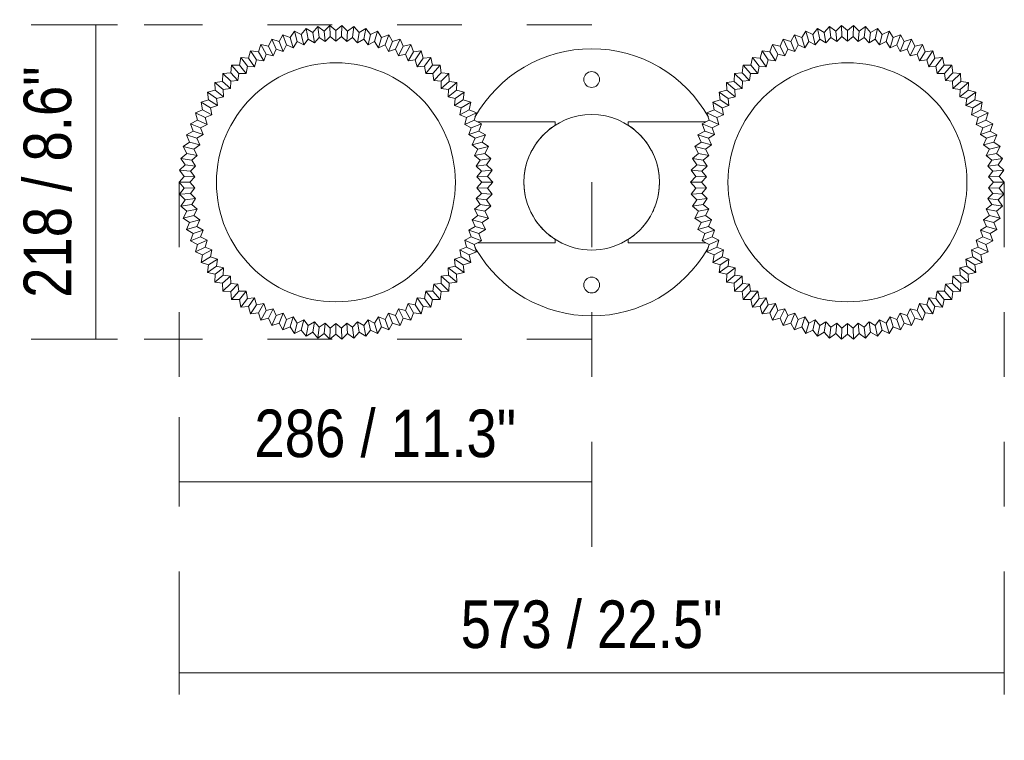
# Model space of a CAD drawing. Header units: millimetres. Extents: x -6700 to -2836, y -234 to 6815.
# Tile 9 of 10: x -6112 to -5429, y 6205 to 6705. Entities that reach past the tile are written whole.
import ezdxf

# ---------------------------------------------------------------- set-up
doc = ezdxf.new("R2010")
doc.units = ezdxf.units.MM
doc.linetypes.add('Dash', pattern=[90, 45, -45])
doc.linetypes.add('Hidden', pattern=[107.15625, 71.4375, -35.71875])
doc.layers.add('A-ANNO-DIMS', color=7, linetype='Dash', lineweight=9, true_color=0xd2d2d2)
doc.layers.add('A-ANNO-DIMS-15', color=7, linetype='Continuous', lineweight=9)
doc.layers.add('E-LITE-EQPM', color=7, linetype='Continuous', lineweight=20)
doc.styles.add('Arial Narrow', font='ARIALN.TTF', dxfattribs={"height": 33})
doc.dimstyles.new('FARO_-_2_2mm_Arial_Narrow_mm_Inch_Left', dxfattribs={"dimscale": 304.8, "dimtxt": 33.773222, "dimasz": 0, "dimexe": 0.147638, "dimexo": 0.0625, "dimgap": 0.024606, "dimtad": 1, "dimdec": 0, "dimzin": 0, "dimdsep": 46, "dimtxsty": 'Arial Narrow', "dimblk1": 'NONE', "dimblk2": 'NONE', "dimsah": 1, "dimcen": 0.09, "dimadec": 0, "dimazin": 0, "dimtfac": 1, "dimtdec": 4, "dimtix": 1, "dimtmove": 0, "dimatfit": 3, "dimfxl": 0.049213, "dimfxlon": 1, "dimtvp": 1, "dimtolj": 1, "dimtzin": 0, "dimarcsym": 2})
doc.dimstyles.new('FARO_-_2_2mm_Arial_Narrow_mm_Inch_Left_1', dxfattribs={"dimscale": 304.8, "dimtxt": 33.773222, "dimasz": 0, "dimexe": 0.147638, "dimexo": 0.0625, "dimgap": 0.024606, "dimtad": 1, "dimdec": 0, "dimzin": 0, "dimdsep": 46, "dimtxsty": 'Arial Narrow', "dimblk1": 'NONE', "dimblk2": 'NONE', "dimsah": 1, "dimcen": 0.09, "dimadec": 0, "dimazin": 0, "dimtfac": 1, "dimtdec": 4, "dimtix": 1, "dimtmove": 0, "dimatfit": 3, "dimfxl": 0.049213, "dimfxlon": 1, "dimtvp": 1, "dimtolj": 1, "dimtzin": 0, "dimarcsym": 2})

# ---------------------------------------------------------------- blocks, each defined once
blk = doc.blocks.new('74435F2-04 - 74435F2-04 MUFFIN Dark grey pole lamp 2XE27-532692-Planta_PDF')
at = {"layer": 'E-LITE-EQPM'}
for p, q in [((-209.27, 100.37), (-206.34, 104.93)), ((-204.34, 97.64), (-206.34, 104.93)), ((-206.34, 104.93), (-201.49, 102.51)), ((-201.49, 102.51), (-198.23, 106.83)), ((-199.83, 95.38), (-201.49, 102.51)), ((-196.78, 99.4), (-198.23, 106.83)), ((-198.23, 106.83), (-193.58, 104.05)), ((-193.58, 104.05), (-189.99, 108.1)), ((-192.46, 96.81), (-193.58, 104.05)), ((-189.12, 100.59), (-189.99, 108.1)), ((-189.99, 108.1), (-185.57, 104.97)), ((-185.57, 104.97), (-181.67, 108.74)), ((-185.01, 97.67), (-185.57, 104.97)), ((-181.67, 108.74), (-177.51, 105.28)), ((-181.67, 108.74), (-181.38, 101.18)), ((-177.51, 105.28), (-173.34, 108.74)), ((-177.51, 97.96), (-177.51, 105.28)), ((-173.63, 101.18), (-173.34, 108.74)), ((-173.34, 108.74), (-169.45, 104.97)), ((-170.01, 97.67), (-169.45, 104.97)), ((-169.45, 104.97), (-165.03, 108.1)), ((-165.89, 100.59), (-165.03, 108.1)), ((-165.03, 108.1), (-161.44, 104.05)), ((-162.55, 96.81), (-161.44, 104.05)), ((-161.44, 104.05), (-156.79, 106.83)), ((-158.23, 99.4), (-156.79, 106.83)), ((-156.79, 106.83), (-153.52, 102.51)), ((-155.19, 95.38), (-153.52, 102.51)), ((-153.52, 102.51), (-148.67, 104.93)), ((-150.68, 97.64), (-148.67, 104.93)), ((-148.67, 104.93), (-145.74, 100.37)), ((145.74, 100.37), (148.67, 104.93)), ((148.67, 104.93), (153.52, 102.51)), ((148.67, 104.93), (150.68, 97.64)), ((153.52, 102.51), (156.79, 106.83)), ((153.52, 102.51), (155.19, 95.38)), ((156.79, 106.83), (161.44, 104.05)), ((156.79, 106.83), (158.23, 99.4)), ((161.44, 104.05), (165.03, 108.1)), ((161.44, 104.05), (162.55, 96.81)), ((165.03, 108.1), (169.45, 104.97)), ((165.03, 108.1), (165.89, 100.59)), ((169.45, 104.97), (173.34, 108.74)), ((169.45, 104.97), (170.01, 97.67)), ((173.34, 108.74), (177.51, 105.28)), ((173.34, 108.74), (173.63, 101.18)), ((177.51, 105.28), (181.67, 108.74)), ((177.51, 105.28), (177.51, 97.96)), ((181.38, 101.18), (181.67, 108.74)), ((181.67, 108.74), (185.57, 104.97)), ((185.57, 104.97), (185.01, 97.67)), ((185.57, 104.97), (189.99, 108.1)), ((189.99, 108.1), (189.12, 100.59)), ((189.99, 108.1), (193.58, 104.05)), ((193.58, 104.05), (192.46, 96.81)), ((193.58, 104.05), (198.23, 106.83)), ((198.23, 106.83), (196.78, 99.4)), ((198.23, 106.83), (201.49, 102.51)), ((201.49, 102.51), (199.83, 95.38)), ((201.49, 102.51), (206.34, 104.93)), ((206.34, 104.93), (204.34, 97.64)), ((206.34, 104.93), (209.27, 100.37)), ((-224.22, 94.35), (-222.02, 99.3)), ((-218.93, 92.4), (-222.02, 99.3)), ((-222.02, 99.3), (-216.86, 97.65)), ((-216.86, 97.65), (-214.29, 102.42)), ((-214.13, 90.86), (-216.86, 97.65)), ((-211.73, 95.3), (-214.29, 102.42)), ((-214.29, 102.42), (-209.27, 100.37)), ((-207.06, 93.4), (-209.27, 100.37)), ((-204.34, 97.64), (-207.06, 93.4)), ((-199.83, 95.38), (-204.34, 97.64)), ((-196.78, 99.4), (-199.83, 95.38)), ((-192.46, 96.81), (-196.78, 99.4)), ((-189.12, 100.59), (-192.46, 96.81)), ((-185.01, 97.67), (-189.12, 100.59)), ((-181.38, 101.18), (-185.01, 97.67)), ((-177.51, 97.96), (-181.38, 101.18)), ((-173.63, 101.18), (-177.51, 97.96)), ((-170.01, 97.67), (-173.63, 101.18)), ((-165.89, 100.59), (-170.01, 97.67)), ((-162.55, 96.81), (-165.89, 100.59)), ((-158.23, 99.4), (-162.55, 96.81)), ((-155.19, 95.38), (-158.23, 99.4)), ((-150.68, 97.64), (-155.19, 95.38)), ((-147.95, 93.4), (-150.68, 97.64)), ((-147.95, 93.4), (-145.74, 100.37)), ((-145.74, 100.37), (-140.72, 102.42)), ((-143.28, 95.3), (-140.72, 102.42)), ((-140.89, 90.86), (-138.15, 97.65)), ((-140.72, 102.42), (-138.15, 97.65)), ((-138.15, 97.65), (-132.99, 99.3)), ((-136.09, 92.4), (-132.99, 99.3)), ((-132.99, 99.3), (-130.79, 94.35)), ((130.79, 94.35), (132.99, 99.3)), ((132.99, 99.3), (136.09, 92.4)), ((133.04, 99.29), (138.15, 97.65)), ((138.15, 97.65), (140.72, 102.42)), ((138.15, 97.65), (140.89, 90.86)), ((140.72, 102.42), (145.74, 100.37)), ((140.72, 102.42), (143.28, 95.3)), ((145.74, 100.37), (147.95, 93.4)), ((150.68, 97.64), (147.95, 93.4)), ((155.19, 95.38), (150.68, 97.64)), ((158.23, 99.4), (155.19, 95.38)), ((162.55, 96.81), (158.23, 99.4)), ((165.89, 100.59), (162.55, 96.81)), ((170.01, 97.67), (165.89, 100.59)), ((173.63, 101.18), (170.01, 97.67)), ((177.51, 97.96), (173.63, 101.18)), ((181.38, 101.18), (177.51, 97.96)), ((185.01, 97.67), (181.38, 101.18)), ((189.12, 100.59), (185.01, 97.67)), ((192.46, 96.81), (189.12, 100.59)), ((196.78, 99.4), (192.46, 96.81)), ((199.83, 95.38), (196.78, 99.4)), ((204.34, 97.64), (199.83, 95.38)), ((207.06, 93.4), (204.34, 97.64)), ((209.27, 100.37), (207.06, 93.4)), ((209.27, 100.37), (214.29, 102.42)), ((214.29, 102.42), (211.73, 95.3)), ((216.86, 97.65), (214.13, 90.86)), ((214.29, 102.42), (216.86, 97.65)), ((216.86, 97.65), (222.02, 99.3)), ((222.02, 99.3), (218.93, 92.4)), ((222.02, 99.3), (224.22, 94.35)), ((-238.08, 86.11), (-236.66, 91.34)), ((-232.55, 84.99), (-236.66, 91.34)), ((-236.66, 91.34), (-231.31, 90.5)), ((-231.31, 90.5), (-229.49, 95.6)), ((-227.57, 84.2), (-231.31, 90.5)), ((-225.88, 88.96), (-229.49, 95.6)), ((-229.49, 95.6), (-224.22, 94.35)), ((-225.88, 88.96), (-227.57, 84.2)), ((-220.97, 87.79), (-225.88, 88.96)), ((-220.97, 87.79), (-224.22, 94.35)), ((-218.93, 92.4), (-220.97, 87.79)), ((-214.13, 90.86), (-218.93, 92.4)), ((-211.73, 95.3), (-214.13, 90.86)), ((-207.06, 93.4), (-211.73, 95.3)), ((-143.28, 95.3), (-147.95, 93.4)), ((-140.89, 90.86), (-143.28, 95.3)), ((-136.09, 92.4), (-140.89, 90.86)), ((-134.04, 87.79), (-136.09, 92.4)), ((-134.04, 87.79), (-130.79, 94.35)), ((-129.13, 88.96), (-134.04, 87.79)), ((-130.79, 94.35), (-125.52, 95.6)), ((-129.13, 88.96), (-125.52, 95.6)), ((-127.45, 84.2), (-129.13, 88.96)), ((-127.45, 84.2), (-123.71, 90.5)), ((-125.52, 95.6), (-123.71, 90.5)), ((-123.71, 90.5), (-118.35, 91.34)), ((-122.47, 84.99), (-118.35, 91.34)), ((-118.35, 91.34), (-116.94, 86.11)), ((116.94, 86.11), (118.35, 91.34)), ((118.35, 91.34), (123.71, 90.5)), ((118.35, 91.34), (122.47, 84.99)), ((123.71, 90.5), (125.52, 95.6)), ((123.71, 90.5), (127.45, 84.2)), ((125.52, 95.6), (130.79, 94.35)), ((125.52, 95.6), (129.13, 88.96)), ((129.13, 88.96), (127.45, 84.2)), ((134.04, 87.79), (129.13, 88.96)), ((130.79, 94.35), (134.04, 87.79)), ((136.09, 92.4), (134.04, 87.79)), ((140.89, 90.86), (136.09, 92.4)), ((143.28, 95.3), (140.89, 90.86)), ((147.95, 93.4), (143.28, 95.3)), ((211.73, 95.3), (207.06, 93.4)), ((214.13, 90.86), (211.73, 95.3)), ((218.93, 92.4), (214.13, 90.86)), ((220.97, 87.79), (218.93, 92.4)), ((224.22, 94.35), (220.97, 87.79)), ((225.88, 88.96), (220.97, 87.79)), ((224.22, 94.35), (229.49, 95.6)), ((229.49, 95.6), (225.88, 88.96)), ((227.57, 84.2), (225.88, 88.96)), ((231.31, 90.5), (227.57, 84.2)), ((229.49, 95.6), (231.31, 90.5)), ((231.31, 90.5), (236.66, 91.34)), ((236.66, 91.34), (232.55, 84.99)), ((236.66, 91.34), (238.08, 86.11)), ((-244.49, 81.22), (-243.48, 86.55)), ((-238.89, 80.53), (-243.48, 86.55)), ((-243.48, 86.55), (-238.08, 86.11)), ((-233.87, 80.13), (-238.08, 86.11)), ((-232.55, 84.99), (-233.87, 80.13)), ((-227.57, 84.2), (-232.55, 84.99)), ((-122.47, 84.99), (-127.45, 84.2)), ((-121.15, 80.13), (-122.47, 84.99)), ((-121.15, 80.13), (-116.94, 86.11)), ((-116.94, 86.11), (-111.54, 86.55)), ((-116.12, 80.53), (-111.54, 86.55)), ((-111.54, 86.55), (-110.52, 81.22)), ((110.52, 81.22), (111.54, 86.55)), ((111.54, 86.55), (116.94, 86.11)), ((111.54, 86.55), (116.12, 80.53)), ((116.94, 86.11), (121.15, 80.13)), ((122.47, 84.99), (121.15, 80.13)), ((127.45, 84.2), (122.47, 84.99)), ((232.55, 84.99), (227.57, 84.2)), ((233.87, 80.13), (232.55, 84.99)), ((238.08, 86.11), (233.87, 80.13)), ((238.08, 86.11), (243.48, 86.55)), ((243.48, 86.55), (238.89, 80.53)), ((243.48, 86.55), (244.49, 81.22)), ((-256.1, 70.05), (-255.92, 75.46)), ((-255.92, 75.46), (-250.51, 75.86)), ((-250.46, 70.21), (-255.92, 75.46)), ((-250.51, 75.86), (-249.91, 81.24)), ((-245.44, 70.58), (-250.51, 75.86)), ((-244.87, 75.59), (-249.91, 81.24)), ((-249.91, 81.24), (-244.49, 81.22)), ((-244.87, 75.59), (-245.44, 70.58)), ((-239.83, 75.58), (-244.87, 75.59)), ((-239.83, 75.58), (-244.49, 81.22)), ((-238.89, 80.53), (-239.83, 75.58)), ((-233.87, 80.13), (-238.89, 80.53)), ((-116.12, 80.53), (-121.15, 80.13)), ((-115.18, 75.58), (-116.12, 80.53)), ((-115.18, 75.58), (-111.11, 80.51)), ((-110.14, 75.59), (-115.18, 75.58)), ((-111.08, 80.55), (-110.52, 81.22)), ((-110.52, 81.22), (-105.1, 81.24)), ((-110.14, 75.59), (-105.1, 81.24)), ((-109.58, 70.58), (-110.14, 75.59)), ((-109.58, 70.58), (-104.5, 75.86)), ((-105.1, 81.24), (-104.5, 75.86)), ((-104.55, 70.21), (-99.1, 75.46)), ((-104.5, 75.86), (-99.1, 75.46)), ((-99.1, 75.46), (-98.91, 70.05)), ((98.91, 70.05), (99.1, 75.46)), ((99.1, 75.46), (104.5, 75.86)), ((99.1, 75.46), (104.55, 70.21)), ((104.5, 75.86), (105.1, 81.24)), ((104.5, 75.86), (109.58, 70.58)), ((105.1, 81.24), (110.52, 81.22)), ((105.1, 81.24), (110.14, 75.59)), ((110.14, 75.59), (109.58, 70.58)), ((115.18, 75.58), (110.14, 75.59)), ((110.52, 81.22), (115.18, 75.58)), ((116.12, 80.53), (115.18, 75.58)), ((121.15, 80.13), (116.12, 80.53)), ((238.89, 80.53), (233.87, 80.13)), ((239.83, 75.58), (238.89, 80.53)), ((244.49, 81.22), (239.83, 75.58)), ((244.87, 75.59), (239.83, 75.58)), ((244.49, 81.22), (249.91, 81.24)), ((249.91, 81.24), (244.87, 75.59)), ((245.44, 70.58), (244.87, 75.59)), ((250.51, 75.86), (245.44, 70.58)), ((249.91, 81.24), (250.51, 75.86)), ((255.92, 75.46), (250.46, 70.21)), ((250.51, 75.86), (255.92, 75.46)), ((255.92, 75.46), (256.1, 70.05)), ((-261.46, 69.24), (-256.1, 70.05)), ((-255.62, 64.42), (-261.46, 69.24)), ((-261.24, 63.82), (-261.46, 69.24)), ((-250.64, 65.18), (-256.1, 70.05)), ((-250.46, 70.21), (-250.64, 65.18)), ((-245.44, 70.58), (-250.46, 70.21)), ((-104.55, 70.21), (-109.58, 70.58)), ((-104.37, 65.18), (-104.55, 70.21)), ((-104.37, 65.18), (-98.91, 70.05)), ((-99.39, 64.42), (-93.55, 69.24)), ((-98.91, 70.05), (-93.55, 69.24)), ((-93.55, 69.24), (-93.78, 63.82)), ((93.55, 69.24), (99.39, 64.42)), ((93.78, 63.82), (93.55, 69.24)), ((93.58, 69.24), (98.91, 70.05)), ((98.91, 70.05), (104.37, 65.18)), ((104.55, 70.21), (104.37, 65.18)), ((109.58, 70.58), (104.55, 70.21)), ((250.46, 70.21), (245.44, 70.58)), ((250.64, 65.18), (250.46, 70.21)), ((256.1, 70.05), (250.64, 65.18)), ((261.46, 69.24), (255.62, 64.42)), ((256.1, 70.05), (261.46, 69.24)), ((261.46, 69.24), (261.24, 63.82)), ((-266.52, 62.61), (-261.24, 63.82)), ((-260.33, 58.25), (-266.52, 62.61)), ((-265.88, 57.23), (-266.52, 62.61)), ((-255.41, 59.39), (-261.24, 63.82)), ((-250.64, 65.18), (-255.62, 64.42)), ((-255.62, 64.42), (-255.41, 59.39)), ((-99.39, 64.42), (-104.37, 65.18)), ((-99.6, 59.39), (-99.39, 64.42)), ((-99.6, 59.39), (-93.78, 63.82)), ((-94.69, 58.25), (-88.5, 62.61)), ((-93.78, 63.82), (-88.5, 62.61)), ((-88.5, 62.61), (-89.14, 57.23)), ((88.5, 62.61), (93.78, 63.82)), ((88.5, 62.61), (94.69, 58.25)), ((89.14, 57.23), (88.5, 62.61)), ((93.78, 63.82), (99.6, 59.39)), ((104.37, 65.18), (99.39, 64.42)), ((99.39, 64.42), (99.6, 59.39)), ((255.62, 64.42), (250.64, 65.18)), ((255.41, 59.39), (255.62, 64.42)), ((261.24, 63.82), (255.41, 59.39)), ((266.52, 62.61), (260.33, 58.25)), ((261.24, 63.82), (266.52, 62.61)), ((266.52, 62.61), (265.88, 57.23)), ((-271.05, 55.61), (-265.88, 57.23)), ((-264.54, 51.74), (-271.05, 55.61)), ((-270, 50.3), (-271.05, 55.61)), ((-259.73, 53.25), (-265.88, 57.23)), ((-255.41, 59.39), (-260.33, 58.25)), ((-260.33, 58.25), (-259.73, 53.25)), ((-94.69, 58.25), (-99.6, 59.39)), ((-95.28, 53.25), (-94.69, 58.25)), ((-95.28, 53.25), (-89.14, 57.23)), ((-90.47, 51.74), (-83.97, 55.61)), ((-89.14, 57.23), (-83.99, 55.62)), ((-83.97, 55.61), (-85.02, 50.3)), ((83.97, 55.61), (89.14, 57.23)), ((83.97, 55.61), (90.47, 51.74)), ((85.02, 50.3), (83.97, 55.61)), ((89.14, 57.23), (95.28, 53.25)), ((99.6, 59.39), (94.69, 58.25)), ((94.69, 58.25), (95.28, 53.25)), ((260.33, 58.25), (255.41, 59.39)), ((259.73, 53.25), (260.33, 58.25)), ((265.88, 57.23), (259.73, 53.25)), ((271.05, 55.61), (264.54, 51.74)), ((265.88, 57.23), (271.05, 55.61)), ((271.05, 55.61), (270, 50.3)), ((-275.03, 48.29), (-270, 50.3)), ((-268.25, 44.93), (-275.03, 48.29)), ((-273.58, 43.07), (-275.03, 48.29)), ((-263.57, 46.8), (-270, 50.3)), ((-259.73, 53.25), (-264.54, 51.74)), ((-264.54, 51.74), (-263.57, 46.8)), ((-90.47, 51.74), (-95.28, 53.25)), ((-91.45, 46.8), (-90.47, 51.74)), ((-91.45, 46.8), (-85.02, 50.3)), ((-86.76, 44.93), (-79.98, 48.29)), ((-85.02, 50.3), (-79.98, 48.29)), ((-79.98, 48.29), (-81.44, 43.07)), ((79.98, 48.29), (85.02, 50.3)), ((79.98, 48.29), (86.76, 44.93)), ((81.44, 43.07), (79.98, 48.29)), ((85.02, 50.3), (91.45, 46.8)), ((95.28, 53.25), (90.47, 51.74)), ((90.47, 51.74), (91.45, 46.8)), ((264.54, 51.74), (259.73, 53.25)), ((263.57, 46.8), (264.54, 51.74)), ((270, 50.3), (263.57, 46.8)), ((275.03, 48.29), (268.25, 44.93)), ((270, 50.3), (275.03, 48.29)), ((275.03, 48.29), (273.58, 43.07)), ((-278.44, 40.68), (-273.58, 43.07)), ((-266.9, 40.07), (-273.58, 43.07)), ((-263.57, 46.8), (-268.25, 44.93)), ((-268.25, 44.93), (-266.9, 40.07)), ((-86.76, 44.93), (-91.45, 46.8)), ((-88.12, 40.07), (-86.76, 44.93)), ((-88.12, 40.07), (-81.44, 43.07)), ((-81.44, 43.07), (-76.57, 40.68)), ((-79.26, 42), (-25.4, 42)), ((-25.4, 39.55), (-25.4, 42)), ((25.4, 42), (79.26, 42)), ((25.4, 42), (25.4, 39.55)), ((76.57, 40.68), (81.44, 43.07)), ((81.44, 43.07), (88.12, 40.07)), ((91.45, 46.8), (86.76, 44.93)), ((86.76, 44.93), (88.12, 40.07)), ((268.25, 44.93), (263.57, 46.8)), ((266.9, 40.07), (268.25, 44.93)), ((273.58, 43.07), (266.9, 40.07)), ((273.58, 43.07), (278.44, 40.68)), ((-281.26, 32.83), (-276.59, 35.59)), ((-271.42, 37.85), (-278.44, 40.68)), ((-276.59, 35.59), (-278.44, 40.68)), ((-269.7, 33.11), (-276.59, 35.59)), ((-266.9, 40.07), (-271.41, 37.85)), ((-271.41, 37.83), (-269.7, 33.11)), ((-83.59, 37.85), (-88.12, 40.07)), ((-85.31, 33.11), (-83.59, 37.85)), ((-85.31, 33.11), (-78.42, 35.59)), ((-83.59, 37.85), (-76.57, 40.68)), ((-76.57, 40.68), (-78.42, 35.59)), ((-78.42, 35.59), (-73.76, 32.83)), ((73.76, 32.83), (78.42, 35.59)), ((76.57, 40.68), (83.59, 37.85)), ((78.42, 35.59), (76.57, 40.68)), ((78.42, 35.59), (85.31, 33.11)), ((88.12, 40.07), (83.59, 37.85)), ((83.59, 37.85), (85.31, 33.11)), ((271.42, 37.85), (266.9, 40.07)), ((269.7, 33.11), (271.42, 37.85)), ((276.59, 35.59), (269.7, 33.11)), ((278.44, 40.68), (271.42, 37.85)), ((278.44, 40.68), (276.59, 35.59)), ((276.59, 35.59), (281.26, 32.83)), ((-283.47, 24.8), (-279.02, 27.9)), ((-274.04, 30.55), (-281.26, 32.83)), ((-279.02, 27.9), (-281.26, 32.83)), ((-271.97, 25.96), (-279.02, 27.9)), ((-269.7, 33.11), (-274.04, 30.55)), ((-274.04, 30.55), (-271.97, 25.96)), ((-80.97, 30.55), (-85.31, 33.11)), ((-83.05, 25.96), (-80.97, 30.55)), ((-83.05, 25.96), (-75.99, 27.9)), ((-80.97, 30.55), (-73.76, 32.83)), ((-73.76, 32.83), (-75.99, 27.9)), ((-75.99, 27.9), (-71.55, 24.8)), ((71.55, 24.8), (75.99, 27.9)), ((73.76, 32.83), (80.97, 30.55)), ((75.99, 27.9), (73.76, 32.83)), ((75.99, 27.9), (83.05, 25.96)), ((85.31, 33.11), (80.97, 30.55)), ((80.97, 30.55), (83.05, 25.96)), ((274.04, 30.55), (269.7, 33.11)), ((271.97, 25.96), (274.04, 30.55)), ((279.02, 27.9), (271.97, 25.96)), ((281.26, 32.83), (274.04, 30.55)), ((281.26, 32.83), (279.02, 27.9)), ((279.02, 27.9), (283.47, 24.8)), ((-276.1, 23.07), (-283.47, 24.8)), ((-280.86, 20.04), (-283.47, 24.8)), ((-271.97, 25.96), (-276.1, 23.07)), ((-276.1, 23.07), (-273.68, 18.65)), ((-78.91, 23.07), (-83.05, 25.96)), ((-81.34, 18.65), (-78.91, 23.07)), ((-78.91, 23.07), (-71.55, 24.8)), ((-71.55, 24.8), (-74.15, 20.04)), ((71.55, 24.8), (78.91, 23.07)), ((74.15, 20.04), (71.55, 24.8)), ((83.05, 25.96), (78.91, 23.07)), ((78.91, 23.07), (81.34, 18.65)), ((276.1, 23.07), (271.97, 25.96)), ((273.68, 18.65), (276.08, 23.03)), ((283.47, 24.8), (276.1, 23.07)), ((283.47, 24.8), (280.86, 20.04)), ((-285.05, 16.61), (-280.86, 20.04)), ((-277.58, 15.46), (-285.05, 16.61)), ((-282.09, 12.07), (-285.05, 16.61)), ((-273.68, 18.65), (-280.86, 20.04)), ((-273.68, 18.65), (-277.58, 15.46)), ((-277.58, 15.46), (-274.82, 11.23)), ((-81.34, 18.65), (-74.15, 20.04)), ((-77.44, 15.46), (-81.34, 18.65)), ((-80.19, 11.23), (-77.44, 15.46)), ((-77.44, 15.46), (-69.96, 16.61)), ((-74.15, 20.04), (-69.96, 16.61)), ((-69.96, 16.61), (-72.92, 12.07)), ((69.96, 16.61), (74.15, 20.04)), ((69.96, 16.61), (77.44, 15.46)), ((72.92, 12.07), (69.96, 16.61)), ((74.15, 20.04), (81.34, 18.65)), ((81.34, 18.65), (77.44, 15.46)), ((77.44, 15.46), (80.19, 11.23)), ((280.86, 20.04), (273.68, 18.65)), ((277.58, 15.46), (273.68, 18.65)), ((274.82, 11.23), (277.58, 15.46)), ((285.05, 16.61), (277.58, 15.46)), ((280.86, 20.04), (285.05, 16.61)), ((285.05, 16.61), (282.09, 12.07)), ((-286.01, 8.33), (-282.09, 12.07)), ((-278.47, 7.75), (-286.01, 8.33)), ((-282.71, 4.03), (-286.01, 8.33)), ((-274.82, 11.23), (-282.09, 12.07)), ((-274.82, 11.23), (-278.47, 7.75)), ((-278.47, 7.75), (-275.4, 3.75)), ((-80.19, 11.23), (-72.92, 12.07)), ((-76.59, 7.79), (-80.19, 11.23)), ((-79.62, 3.75), (-76.55, 7.75)), ((-76.55, 7.75), (-69, 8.33)), ((-72.92, 12.07), (-69, 8.33)), ((-69, 8.33), (-72.3, 4.03)), ((69, 8.33), (72.92, 12.07)), ((69, 8.33), (76.55, 7.75)), ((72.3, 4.03), (69, 8.33)), ((72.92, 12.07), (80.19, 11.23)), ((80.19, 11.23), (76.55, 7.75)), ((76.55, 7.75), (79.62, 3.75)), ((282.09, 12.07), (274.82, 11.23)), ((278.47, 7.75), (274.82, 11.23)), ((275.4, 3.75), (278.47, 7.75)), ((286.01, 8.33), (278.47, 7.75)), ((282.09, 12.07), (286.01, 8.33)), ((286.01, 8.33), (282.71, 4.03)), ((-286.33, 0), (-282.71, 4.03)), ((-278.76, 0), (-286.33, 0)), ((-282.71, -4.03), (-286.33, 0)), ((-275.4, 3.75), (-282.71, 4.03)), ((-275.4, 3.75), (-278.76, 0)), ((-79.62, 3.75), (-72.3, 4.03)), ((-76.25, 0), (-79.62, 3.75)), ((-76.25, 0), (-68.68, 0)), ((-72.3, 4.03), (-68.68, 0)), ((-68.68, 0), (-72.3, -4.03)), ((68.68, 0), (72.3, 4.03)), ((68.68, 0), (76.25, 0)), ((72.3, -4.03), (68.68, 0)), ((72.3, 4.03), (79.62, 3.75)), ((79.62, 3.75), (76.25, 0)), ((282.71, 4.03), (275.4, 3.75)), ((278.76, 0), (275.4, 3.75)), ((286.33, 0), (278.76, 0)), ((282.71, 4.03), (286.33, 0)), ((286.33, 0), (282.71, -4.03)), ((-286.01, -8.33), (-282.71, -4.03)), ((-275.4, -3.75), (-282.71, -4.03)), ((-278.76, 0), (-275.4, -3.75)), ((-275.4, -3.75), (-278.47, -7.75)), ((-79.62, -3.75), (-76.25, 0)), ((-79.62, -3.75), (-72.3, -4.03)), ((-76.55, -7.75), (-79.62, -3.75)), ((-72.3, -4.03), (-69, -8.33)), ((69, -8.33), (72.3, -4.03)), ((72.3, -4.03), (79.62, -3.75)), ((76.25, 0), (79.62, -3.75)), ((79.62, -3.75), (76.55, -7.75)), ((275.4, -3.75), (278.76, 0)), ((278.47, -7.75), (275.4, -3.75)), ((282.71, -4.03), (275.4, -3.75)), ((282.71, -4.03), (286.01, -8.33)), ((-278.47, -7.75), (-286.01, -8.33)), ((-282.09, -12.07), (-286.01, -8.33)), ((-285.05, -16.61), (-282.09, -12.07)), ((-274.82, -11.23), (-282.09, -12.07)), ((-278.47, -7.75), (-274.82, -11.23)), ((-274.82, -11.23), (-277.58, -15.46)), ((-80.19, -11.23), (-76.55, -7.75)), ((-80.19, -11.23), (-72.92, -12.07)), ((-77.44, -15.46), (-80.19, -11.23)), ((-76.55, -7.75), (-69, -8.33)), ((-69, -8.33), (-72.92, -12.07)), ((-72.92, -12.07), (-69.96, -16.61)), ((69, -8.33), (76.55, -7.75)), ((72.92, -12.07), (69, -8.33)), ((69.96, -16.61), (72.92, -12.07)), ((72.92, -12.07), (80.19, -11.23)), ((76.55, -7.75), (80.19, -11.23)), ((80.19, -11.23), (77.44, -15.46)), ((274.82, -11.23), (278.47, -7.75)), ((277.58, -15.46), (274.82, -11.23)), ((282.09, -12.07), (274.82, -11.23)), ((286.01, -8.33), (278.47, -7.75)), ((286.01, -8.33), (282.09, -12.07)), ((282.09, -12.07), (285.05, -16.61)), ((-277.58, -15.46), (-285.05, -16.61)), ((-280.86, -20.04), (-285.05, -16.61)), ((-283.47, -24.8), (-280.86, -20.04)), ((-273.68, -18.65), (-280.86, -20.04)), ((-277.58, -15.46), (-273.68, -18.65)), ((-273.68, -18.65), (-276.1, -23.07)), ((-81.34, -18.65), (-77.44, -15.46)), ((-81.34, -18.65), (-74.15, -20.04)), ((-78.91, -23.07), (-81.34, -18.65)), ((-77.44, -15.46), (-69.96, -16.61)), ((-69.96, -16.61), (-74.15, -20.04)), ((-74.15, -20.04), (-71.55, -24.8)), ((69.96, -16.61), (77.44, -15.46)), ((74.15, -20.04), (69.96, -16.61)), ((71.55, -24.8), (74.15, -20.04)), ((74.15, -20.04), (81.34, -18.65)), ((77.44, -15.46), (81.34, -18.65)), ((81.34, -18.65), (78.91, -23.07)), ((273.68, -18.65), (277.58, -15.46)), ((276.1, -23.07), (273.68, -18.65)), ((280.86, -20.04), (273.68, -18.65)), ((285.05, -16.61), (277.58, -15.46)), ((285.05, -16.61), (280.86, -20.04)), ((280.86, -20.04), (283.47, -24.8)), ((-276.1, -23.07), (-283.47, -24.8)), ((-279.02, -27.9), (-283.47, -24.8)), ((-271.97, -25.96), (-279.02, -27.9)), ((-276.1, -23.07), (-271.97, -25.96)), ((-271.97, -25.96), (-274.04, -30.55)), ((-83.05, -25.96), (-78.91, -23.07)), ((-83.05, -25.96), (-75.99, -27.9)), ((-80.97, -30.55), (-83.05, -25.96)), ((-78.91, -23.07), (-71.55, -24.8)), ((-71.55, -24.8), (-75.99, -27.9)), ((71.55, -24.8), (78.91, -23.07)), ((75.99, -27.9), (71.55, -24.8)), ((75.99, -27.9), (83.05, -25.96)), ((78.91, -23.07), (83.05, -25.96)), ((83.05, -25.96), (80.97, -30.55)), ((271.97, -25.96), (276.08, -23.09)), ((274.04, -30.55), (271.97, -25.96)), ((279.02, -27.9), (271.97, -25.96)), ((283.47, -24.8), (276.1, -23.07)), ((283.47, -24.8), (279.02, -27.9)), ((-281.26, -32.83), (-279.02, -27.9)), ((-274.04, -30.55), (-281.26, -32.83)), ((-276.59, -35.59), (-281.26, -32.83)), ((-269.7, -33.11), (-276.59, -35.59)), ((-274.04, -30.55), (-269.7, -33.11)), ((-269.7, -33.11), (-271.41, -37.83)), ((-85.31, -33.11), (-80.97, -30.55)), ((-85.31, -33.11), (-78.42, -35.59)), ((-83.59, -37.85), (-85.31, -33.11)), ((-80.97, -30.55), (-73.76, -32.83)), ((-73.76, -32.83), (-78.42, -35.59)), ((-75.99, -27.9), (-73.76, -32.83)), ((73.76, -32.83), (75.99, -27.9)), ((73.76, -32.83), (80.97, -30.55)), ((78.42, -35.59), (73.76, -32.83)), ((78.42, -35.59), (85.31, -33.11)), ((80.97, -30.55), (85.31, -33.11)), ((85.31, -33.11), (83.59, -37.85)), ((269.7, -33.11), (274.04, -30.55)), ((271.42, -37.85), (269.7, -33.11)), ((276.59, -35.59), (269.7, -33.11)), ((281.26, -32.83), (274.04, -30.55)), ((281.26, -32.83), (276.59, -35.59)), ((279.02, -27.9), (281.26, -32.83)), ((-278.44, -40.68), (-276.59, -35.59)), ((-271.42, -37.85), (-278.44, -40.68)), ((-273.58, -43.07), (-278.44, -40.68)), ((-266.9, -40.07), (-273.58, -43.07)), ((-271.41, -37.85), (-266.9, -40.07)), ((-266.9, -40.07), (-268.25, -44.93)), ((-88.12, -40.07), (-83.59, -37.85)), ((-88.12, -40.07), (-81.44, -43.07)), ((-86.76, -44.93), (-88.12, -40.07)), ((-83.59, -37.85), (-76.57, -40.68)), ((-76.57, -40.68), (-81.44, -43.07)), ((-78.42, -35.59), (-76.57, -40.68)), ((-25.4, -42), (-25.4, -39.55)), ((25.4, -39.55), (25.4, -42)), ((76.57, -40.68), (78.42, -35.59)), ((76.57, -40.68), (83.59, -37.85)), ((81.44, -43.07), (76.57, -40.68)), ((81.44, -43.07), (88.12, -40.07)), ((83.59, -37.85), (88.12, -40.07)), ((88.12, -40.07), (86.76, -44.93)), ((266.9, -40.07), (271.42, -37.85)), ((268.25, -44.93), (266.9, -40.07)), ((273.58, -43.07), (266.9, -40.07)), ((278.44, -40.68), (271.42, -37.85)), ((278.44, -40.68), (273.58, -43.07)), ((276.59, -35.59), (278.44, -40.68)), ((-275.03, -48.29), (-273.58, -43.07)), ((-268.25, -44.93), (-275.03, -48.29)), ((-263.57, -46.8), (-270, -50.3)), ((-268.25, -44.93), (-263.57, -46.8)), ((-263.57, -46.8), (-264.54, -51.74)), ((-91.45, -46.8), (-86.76, -44.93)), ((-91.45, -46.8), (-85.02, -50.3)), ((-90.47, -51.74), (-91.45, -46.8)), ((-86.76, -44.93), (-79.98, -48.29)), ((-81.44, -43.07), (-79.98, -48.29)), ((-25.4, -42), (-79.26, -42)), ((79.26, -42), (25.4, -42)), ((79.98, -48.29), (81.44, -43.07)), ((79.98, -48.29), (86.76, -44.93)), ((85.02, -50.3), (91.45, -46.8)), ((86.76, -44.93), (91.45, -46.8)), ((91.45, -46.8), (90.47, -51.74)), ((263.57, -46.8), (268.25, -44.93)), ((264.54, -51.74), (263.57, -46.8)), ((270, -50.3), (263.57, -46.8)), ((275.03, -48.29), (268.25, -44.93)), ((273.58, -43.07), (275.03, -48.29)), ((-270, -50.3), (-275.03, -48.29)), ((-271.05, -55.61), (-270, -50.3)), ((-264.54, -51.74), (-271.05, -55.61)), ((-259.73, -53.25), (-265.88, -57.23)), ((-264.54, -51.74), (-259.73, -53.25)), ((-259.73, -53.25), (-260.33, -58.25)), ((-95.28, -53.25), (-90.47, -51.74)), ((-95.28, -53.25), (-89.14, -57.23)), ((-94.69, -58.25), (-95.28, -53.25)), ((-90.47, -51.74), (-83.97, -55.61)), ((-79.98, -48.29), (-85.02, -50.3)), ((-85.02, -50.3), (-83.97, -55.61)), ((85.02, -50.3), (79.98, -48.29)), ((83.97, -55.61), (85.02, -50.3)), ((83.97, -55.61), (90.47, -51.74)), ((89.14, -57.23), (95.28, -53.25)), ((90.47, -51.74), (95.28, -53.25)), ((95.28, -53.25), (94.69, -58.25)), ((259.73, -53.25), (264.54, -51.74)), ((260.33, -58.25), (259.73, -53.25)), ((265.88, -57.23), (259.73, -53.25)), ((271.05, -55.61), (264.54, -51.74)), ((275.03, -48.29), (270, -50.3)), ((270, -50.3), (271.05, -55.61)), ((-265.88, -57.23), (-271.05, -55.61)), ((-266.52, -62.61), (-265.88, -57.23)), ((-260.33, -58.25), (-266.52, -62.61)), ((-255.41, -59.39), (-261.24, -63.82)), ((-260.33, -58.25), (-255.41, -59.39)), ((-255.41, -59.39), (-255.62, -64.42)), ((-99.6, -59.39), (-94.69, -58.25)), ((-99.6, -59.39), (-93.78, -63.82)), ((-99.39, -64.42), (-99.6, -59.39)), ((-94.69, -58.25), (-88.5, -62.61)), ((-83.99, -55.62), (-89.14, -57.23)), ((-89.14, -57.23), (-88.5, -62.61)), ((89.14, -57.23), (83.97, -55.61)), ((88.5, -62.61), (89.14, -57.23)), ((88.5, -62.61), (94.69, -58.25)), ((93.78, -63.82), (99.6, -59.39)), ((94.69, -58.25), (99.6, -59.39)), ((99.6, -59.39), (99.39, -64.42)), ((255.41, -59.39), (260.33, -58.25)), ((255.62, -64.42), (255.41, -59.39)), ((261.24, -63.82), (255.41, -59.39)), ((266.52, -62.61), (260.33, -58.25)), ((271.05, -55.61), (265.88, -57.23)), ((265.88, -57.23), (266.52, -62.61)), ((-261.24, -63.82), (-266.48, -62.62)), ((-261.46, -69.24), (-261.24, -63.82)), ((-255.62, -64.42), (-261.46, -69.24)), ((-250.64, -65.18), (-256.1, -70.05)), ((-255.62, -64.42), (-250.64, -65.18)), ((-250.64, -65.18), (-250.46, -70.21)), ((-104.55, -70.21), (-104.37, -65.18)), ((-104.37, -65.18), (-99.39, -64.42)), ((-104.37, -65.18), (-98.91, -70.05)), ((-99.39, -64.42), (-93.55, -69.24)), ((-88.5, -62.61), (-93.78, -63.82)), ((-93.78, -63.82), (-93.55, -69.24)), ((93.78, -63.82), (88.5, -62.61)), ((93.55, -69.24), (93.78, -63.82)), ((93.55, -69.24), (99.39, -64.42)), ((98.91, -70.05), (104.37, -65.18)), ((99.39, -64.42), (104.37, -65.18)), ((104.37, -65.18), (104.55, -70.21)), ((250.46, -70.21), (250.64, -65.18)), ((250.64, -65.18), (255.62, -64.42)), ((256.1, -70.05), (250.64, -65.18)), ((261.46, -69.24), (255.62, -64.42)), ((266.52, -62.61), (261.24, -63.82)), ((261.24, -63.82), (261.46, -69.24)), ((-256.1, -70.05), (-261.46, -69.24)), ((-255.92, -75.46), (-256.1, -70.05)), ((-250.46, -70.21), (-255.92, -75.46)), ((-245.44, -70.58), (-250.51, -75.86)), ((-250.46, -70.21), (-245.44, -70.58)), ((-245.44, -70.58), (-244.87, -75.59)), ((-110.14, -75.59), (-109.58, -70.58)), ((-109.58, -70.58), (-104.55, -70.21)), ((-109.58, -70.58), (-104.5, -75.86)), ((-104.55, -70.21), (-99.1, -75.46)), ((-98.91, -70.05), (-99.1, -75.46)), ((-93.55, -69.24), (-98.91, -70.05)), ((98.91, -70.05), (93.58, -69.24)), ((99.1, -75.46), (98.91, -70.05)), ((99.1, -75.46), (104.55, -70.21)), ((104.5, -75.86), (109.58, -70.58)), ((104.55, -70.21), (109.58, -70.58)), ((109.58, -70.58), (110.14, -75.59)), ((244.87, -75.59), (245.44, -70.58)), ((245.44, -70.58), (250.46, -70.21)), ((250.51, -75.86), (245.44, -70.58)), ((255.92, -75.46), (250.46, -70.21)), ((256.1, -70.05), (255.92, -75.46)), ((261.46, -69.24), (256.1, -70.05)), ((-250.51, -75.86), (-255.92, -75.46)), ((-249.91, -81.24), (-250.51, -75.86)), ((-244.87, -75.59), (-249.91, -81.24)), ((-244.49, -81.22), (-249.91, -81.24)), ((-244.87, -75.59), (-239.83, -75.58)), ((-239.83, -75.58), (-244.49, -81.22)), ((-243.48, -86.55), (-244.49, -81.22)), ((-238.89, -80.53), (-243.48, -86.55)), ((-239.83, -75.58), (-238.89, -80.53)), ((-238.89, -80.53), (-233.87, -80.13)), ((-233.87, -80.13), (-238.08, -86.11)), ((-233.87, -80.13), (-232.55, -84.99)), ((-122.47, -84.99), (-121.15, -80.13)), ((-121.15, -80.13), (-116.94, -86.11)), ((-121.15, -80.13), (-116.12, -80.53)), ((-116.12, -80.53), (-115.18, -75.58)), ((-116.12, -80.53), (-111.54, -86.55)), ((-115.18, -75.58), (-110.52, -81.22)), ((-115.18, -75.58), (-110.14, -75.59)), ((-110.52, -81.22), (-111.54, -86.55)), ((-105.1, -81.24), (-110.52, -81.22)), ((-110.14, -75.59), (-105.1, -81.24)), ((-104.5, -75.86), (-105.1, -81.24)), ((-99.1, -75.46), (-104.5, -75.86)), ((104.5, -75.86), (99.1, -75.46)), ((105.1, -81.24), (104.5, -75.86)), ((105.1, -81.24), (110.14, -75.59)), ((110.52, -81.22), (105.1, -81.24)), ((110.14, -75.59), (115.18, -75.58)), ((110.52, -81.22), (115.18, -75.58)), ((111.54, -86.55), (110.52, -81.22)), ((111.54, -86.55), (116.12, -80.53)), ((115.18, -75.58), (116.12, -80.53)), ((116.12, -80.53), (121.15, -80.13)), ((116.94, -86.11), (121.15, -80.13)), ((121.15, -80.13), (122.47, -84.99)), ((232.55, -84.99), (233.87, -80.13)), ((238.08, -86.11), (233.87, -80.13)), ((233.87, -80.13), (238.89, -80.53)), ((238.89, -80.53), (239.83, -75.58)), ((243.48, -86.55), (238.89, -80.53)), ((244.49, -81.22), (239.83, -75.58)), ((239.83, -75.58), (244.87, -75.59)), ((244.49, -81.22), (243.48, -86.55)), ((249.91, -81.24), (244.49, -81.22)), ((249.91, -81.24), (244.87, -75.59)), ((250.51, -75.86), (249.91, -81.24)), ((255.92, -75.46), (250.51, -75.86)), ((-238.08, -86.11), (-243.48, -86.55)), ((-236.66, -91.34), (-238.08, -86.11)), ((-232.55, -84.99), (-236.66, -91.34)), ((-232.55, -84.99), (-227.57, -84.2)), ((-227.57, -84.2), (-231.31, -90.5)), ((-227.57, -84.2), (-225.88, -88.96)), ((-225.88, -88.96), (-220.97, -87.79)), ((-220.97, -87.79), (-224.22, -94.35)), ((-220.97, -87.79), (-218.93, -92.4)), ((-136.09, -92.4), (-134.04, -87.79)), ((-134.04, -87.79), (-130.79, -94.35)), ((-134.04, -87.79), (-129.13, -88.96)), ((-129.13, -88.96), (-127.45, -84.2)), ((-127.45, -84.2), (-123.71, -90.5)), ((-127.45, -84.2), (-122.47, -84.99)), ((-122.47, -84.99), (-118.35, -91.34)), ((-116.94, -86.11), (-118.35, -91.34)), ((-111.54, -86.55), (-116.94, -86.11)), ((116.94, -86.11), (111.54, -86.55)), ((118.35, -91.34), (116.94, -86.11)), ((118.35, -91.34), (122.47, -84.99)), ((122.47, -84.99), (127.45, -84.2)), ((123.71, -90.5), (127.45, -84.2)), ((127.45, -84.2), (129.13, -88.96)), ((129.13, -88.96), (134.04, -87.79)), ((130.79, -94.35), (134.04, -87.79)), ((134.04, -87.79), (136.09, -92.4)), ((218.93, -92.4), (220.97, -87.79)), ((224.22, -94.35), (220.97, -87.79)), ((220.97, -87.79), (225.88, -88.96)), ((225.88, -88.96), (227.57, -84.2)), ((231.31, -90.5), (227.57, -84.2)), ((227.57, -84.2), (232.55, -84.99)), ((236.66, -91.34), (232.55, -84.99)), ((238.08, -86.11), (236.66, -91.34)), ((243.48, -86.55), (238.08, -86.11)), ((-231.31, -90.5), (-236.66, -91.34)), ((-229.49, -95.6), (-231.31, -90.5)), ((-225.88, -88.96), (-229.49, -95.6)), ((-224.22, -94.35), (-229.49, -95.6)), ((-222.02, -99.3), (-224.22, -94.35)), ((-218.93, -92.4), (-222.02, -99.3)), ((-218.93, -92.4), (-214.13, -90.86)), ((-214.13, -90.86), (-216.86, -97.65)), ((-211.73, -95.3), (-214.29, -102.42)), ((-214.13, -90.86), (-211.73, -95.3)), ((-211.73, -95.3), (-207.06, -93.4)), ((-207.06, -93.4), (-209.27, -100.37)), ((-207.06, -93.4), (-204.34, -97.64)), ((-204.34, -97.64), (-199.83, -95.38)), ((-199.83, -95.38), (-201.49, -102.51)), ((-199.83, -95.38), (-196.78, -99.4)), ((-158.23, -99.4), (-155.19, -95.38)), ((-155.19, -95.38), (-153.52, -102.51)), ((-155.19, -95.38), (-150.68, -97.64)), ((-150.68, -97.64), (-147.95, -93.4)), ((-147.95, -93.4), (-145.74, -100.37)), ((-147.95, -93.4), (-143.28, -95.3)), ((-143.28, -95.3), (-140.89, -90.86)), ((-143.28, -95.3), (-140.72, -102.42)), ((-140.89, -90.86), (-138.15, -97.65)), ((-140.89, -90.86), (-136.09, -92.4)), ((-136.09, -92.4), (-132.99, -99.3)), ((-130.79, -94.35), (-132.99, -99.3)), ((-125.52, -95.6), (-130.79, -94.35)), ((-129.13, -88.96), (-125.52, -95.6)), ((-123.71, -90.5), (-125.52, -95.6)), ((-118.35, -91.34), (-123.71, -90.5)), ((123.71, -90.5), (118.35, -91.34)), ((125.52, -95.6), (123.71, -90.5)), ((125.52, -95.6), (129.13, -88.96)), ((130.79, -94.35), (125.52, -95.6)), ((132.99, -99.3), (130.79, -94.35)), ((132.99, -99.3), (136.09, -92.4)), ((136.09, -92.4), (140.89, -90.86)), ((138.15, -97.65), (140.89, -90.86)), ((140.72, -102.42), (143.28, -95.3)), ((140.89, -90.86), (143.28, -95.3)), ((143.28, -95.3), (147.95, -93.4)), ((145.74, -100.37), (147.95, -93.4)), ((147.95, -93.4), (150.68, -97.64)), ((150.68, -97.64), (155.19, -95.38)), ((153.52, -102.51), (155.19, -95.38)), ((155.19, -95.38), (158.23, -99.4)), ((196.78, -99.4), (199.83, -95.38)), ((201.49, -102.51), (199.83, -95.38)), ((199.83, -95.38), (204.34, -97.64)), ((204.34, -97.64), (207.06, -93.4)), ((209.27, -100.37), (207.06, -93.4)), ((207.06, -93.4), (211.73, -95.3)), ((211.73, -95.3), (214.13, -90.86)), ((214.29, -102.42), (211.73, -95.3)), ((216.86, -97.65), (214.13, -90.86)), ((214.13, -90.86), (218.93, -92.4)), ((222.02, -99.3), (218.93, -92.4)), ((224.22, -94.35), (222.02, -99.3)), ((229.49, -95.6), (224.22, -94.35)), ((229.49, -95.6), (225.88, -88.96)), ((231.31, -90.5), (229.49, -95.6)), ((236.62, -91.34), (231.31, -90.5)), ((-216.86, -97.65), (-222.02, -99.3)), ((-214.29, -102.42), (-216.86, -97.65)), ((-209.27, -100.37), (-214.29, -102.42)), ((-206.34, -104.93), (-209.27, -100.37)), ((-204.34, -97.64), (-206.34, -104.93)), ((-196.78, -99.4), (-198.23, -106.83)), ((-196.78, -99.4), (-192.46, -96.81)), ((-192.46, -96.81), (-193.58, -104.05)), ((-192.46, -96.81), (-189.12, -100.59)), ((-189.12, -100.59), (-189.99, -108.1)), ((-189.12, -100.59), (-185.01, -97.67)), ((-185.01, -97.67), (-185.57, -104.97)), ((-185.01, -97.67), (-181.38, -101.18)), ((-181.38, -101.18), (-181.67, -108.74)), ((-181.38, -101.18), (-177.51, -97.96)), ((-177.51, -97.96), (-177.51, -105.28)), ((-177.51, -97.96), (-173.63, -101.18)), ((-173.63, -101.18), (-170.01, -97.67)), ((-173.63, -101.18), (-173.34, -108.74)), ((-170.01, -97.67), (-169.45, -104.97)), ((-170.01, -97.67), (-165.89, -100.59)), ((-165.89, -100.59), (-162.55, -96.81)), ((-165.89, -100.59), (-165.03, -108.1)), ((-162.55, -96.81), (-161.44, -104.05)), ((-162.55, -96.81), (-158.23, -99.4)), ((-158.23, -99.4), (-156.79, -106.83)), ((-150.68, -97.64), (-148.67, -104.93)), ((-145.74, -100.37), (-148.67, -104.93)), ((-140.72, -102.42), (-145.74, -100.37)), ((-138.15, -97.65), (-140.72, -102.42)), ((-132.99, -99.3), (-138.15, -97.65)), ((138.15, -97.65), (133.04, -99.29)), ((140.72, -102.42), (138.15, -97.65)), ((145.74, -100.37), (140.72, -102.42)), ((148.67, -104.93), (145.74, -100.37)), ((148.67, -104.93), (150.68, -97.64)), ((156.79, -106.83), (158.23, -99.4)), ((158.23, -99.4), (162.55, -96.81)), ((161.44, -104.05), (162.55, -96.81)), ((162.55, -96.81), (165.89, -100.59)), ((165.03, -108.1), (165.89, -100.59)), ((165.89, -100.59), (170.01, -97.67)), ((169.45, -104.97), (170.01, -97.67)), ((170.01, -97.67), (173.63, -101.18)), ((173.34, -108.74), (173.63, -101.18)), ((173.63, -101.18), (177.51, -97.96)), ((177.51, -105.28), (177.51, -97.96)), ((177.51, -97.96), (181.38, -101.18)), ((181.38, -101.18), (185.01, -97.67)), ((181.67, -108.74), (181.38, -101.18)), ((185.57, -104.97), (185.01, -97.67)), ((185.01, -97.67), (189.12, -100.59)), ((189.12, -100.59), (192.46, -96.81)), ((189.99, -108.1), (189.12, -100.59)), ((193.58, -104.05), (192.46, -96.81)), ((192.46, -96.81), (196.78, -99.4)), ((198.23, -106.83), (196.78, -99.4)), ((206.34, -104.93), (204.34, -97.64)), ((209.27, -100.37), (206.34, -104.93)), ((214.29, -102.42), (209.27, -100.37)), ((216.86, -97.65), (214.29, -102.42)), ((222.02, -99.3), (216.86, -97.65)), ((-201.49, -102.51), (-206.34, -104.93)), ((-198.23, -106.83), (-201.49, -102.51)), ((-193.58, -104.05), (-198.23, -106.83)), ((-189.99, -108.1), (-193.58, -104.05)), ((-185.57, -104.97), (-189.99, -108.1)), ((-181.67, -108.74), (-185.57, -104.97)), ((-177.51, -105.28), (-181.67, -108.74)), ((-173.34, -108.74), (-177.51, -105.28)), ((-169.45, -104.97), (-173.34, -108.74)), ((-165.03, -108.1), (-169.45, -104.97)), ((-161.44, -104.05), (-165.03, -108.1)), ((-156.79, -106.83), (-161.44, -104.05)), ((-153.52, -102.51), (-156.79, -106.83)), ((-148.67, -104.93), (-153.52, -102.51)), ((153.52, -102.51), (148.67, -104.93)), ((156.79, -106.83), (153.52, -102.51)), ((161.44, -104.05), (156.79, -106.83)), ((165.03, -108.1), (161.44, -104.05)), ((169.45, -104.97), (165.03, -108.1)), ((173.34, -108.74), (169.45, -104.97)), ((177.51, -105.28), (173.34, -108.74)), ((181.67, -108.74), (177.51, -105.28)), ((185.57, -104.97), (181.67, -108.74)), ((189.99, -108.1), (185.57, -104.97)), ((193.58, -104.05), (189.99, -108.1)), ((198.23, -106.83), (193.58, -104.05)), ((201.49, -102.51), (198.23, -106.83)), ((206.34, -104.93), (201.49, -102.51))]:
    blk.add_line(p, q, dxfattribs=at)
for centre, radius, start, end in [((0, 0), 92.7, 90, 150), ((0, 0), 92.7, 30, 90), ((-177.51, 0), 82.92, 90, 270), ((-177.51, 0), 82.92, 270, 90), ((177.51, 0), 82.92, 90, 270), ((177.51, 0), 82.92, 270, 90), ((0, 71.29), 5.49, 90, 180), ((0, 71.29), 5.49, 0, 90), ((0, 71.29), 5.49, 180, 270), ((0, 71.29), 5.49, 270, 360), ((0, 0), 92.7, 150.04143, 150.8849), ((0, 0), 47.01, 360, 180), ((0, 0), 92.7, 29.1151, 29.95857), ((0, 0), 47.01, 122.71032, 129.73917), ((0, 0), 47.01, 50.26083, 57.28968), ((0, 0), 47.01, 135.98016, 144.81748), ((0, 0), 47.01, 35.18252, 44.01984), ((0, 0), 47.01, 150.65389, 160.45417), ((0, 0), 47.01, 19.54583, 29.34611), ((0, 0), 47.01, 165.32711, 180), ((0, 0), 47.01, 360, 14.67289), ((0, 0), 47.01, 180, 360), ((0, 0), 47.01, 180, 194.67289), ((0, 0), 47.01, 345.32711, 360), ((0, 0), 47.01, 199.54583, 209.34611), ((0, 0), 47.01, 330.65389, 340.45417), ((0, 0), 47.01, 215.18252, 224.01984), ((0, 0), 47.01, 315.98016, 324.81748), ((0, 0), 47.01, 230.26083, 237.28968), ((0, 0), 47.01, 302.71032, 309.73917), ((0, 0), 92.7, 209.11425, 270), ((0, 0), 92.7, 270, 330.88575), ((0, -71.29), 5.49, 90, 180), ((0, -71.29), 5.49, 0, 90), ((0, -71.29), 5.49, 180, 270), ((0, -71.29), 5.49, 270, 360)]:
    blk.add_arc(centre, radius, start, end, dxfattribs=at)
blk = doc.blocks.new('DIMBLOCK1-Planta_PDF')
at = {"layer": 'A-ANNO-DIMS-15', "color": 251, "true_color": 0x5b5b5b, "transparency": 16777216}
for p, q in [((-6001.72, 6383.79), (-6001.72, 6428.86)), ((-5715.39, 6398.86), (-5715.39, 6338.86)), ((-6001.72, 6383.86), (-5715.39, 6383.86)), ((-6001.72, 6383.86), (-6001.72, 6368.86))]:
    blk.add_line(p, q, dxfattribs=at)
at = {"layer": 'A-ANNO-DIMS-15', "color": 251, "linetype": 'Hidden', "true_color": 0x5b5b5b, "transparency": 16777216}
blk.add_line((-5715.39, 6383.86), (-5715.39, 6398.86), dxfattribs=at)
at = {"layer": 'A-ANNO-DIMS-15', "color": 0, "transparency": 16777216, "insert": (-5949.42, 6434.01), "char_height": 33, "width": 218.0785, "attachment_point": 1, "line_spacing_factor": 0.974696, "style": 'Arial Narrow'}
blk.add_mtext('286 / 11.3"', dxfattribs=at)
blk = doc.blocks.new('_None')
blk = doc.blocks.new('DIMBLOCK2-Planta_PDF')
at = {"layer": 'A-ANNO-DIMS-15', "color": 251, "true_color": 0x5b5b5b, "transparency": 16777216}
for p, q in [((-6001.72, 6251.34), (-6001.72, 6296.4)), ((-5429.06, 6251.34), (-5429.06, 6296.4)), ((-6001.72, 6251.4), (-5429.06, 6251.4)), ((-6001.72, 6251.4), (-6001.72, 6236.4)), ((-5429.06, 6251.4), (-5429.06, 6236.4))]:
    blk.add_line(p, q, dxfattribs=at)
at = {"layer": 'A-ANNO-DIMS-15', "color": 0, "transparency": 16777216, "insert": (-5806.25, 6301.55), "char_height": 33, "width": 218.0785, "attachment_point": 1, "line_spacing_factor": 0.974696, "style": 'Arial Narrow'}
blk.add_mtext('573 / 22.5"', dxfattribs=at)
blk = doc.blocks.new('DIMBLOCK3-Planta_PDF')
at = {"layer": 'A-ANNO-DIMS-15', "color": 251, "true_color": 0x5b5b5b, "transparency": 16777216}
for p, q in [((-6044.42, 6700.97), (-6104.42, 6700.97)), ((-6059.42, 6700.97), (-6059.42, 6482.97)), ((-6059.42, 6700.97), (-6044.42, 6700.97)), ((-6044.42, 6482.97), (-6104.42, 6482.97)), ((-6059.42, 6482.97), (-6044.42, 6482.97))]:
    blk.add_line(p, q, dxfattribs=at)
at = {"layer": 'A-ANNO-DIMS-15', "color": 0, "transparency": 16777216, "insert": (-6109.57, 6511.55), "char_height": 33, "width": 192.9898, "attachment_point": 1, "rotation": 90, "line_spacing_factor": 0.974696, "style": 'Arial Narrow'}
blk.add_mtext('218 / 8.6"', dxfattribs=at)

msp = doc.modelspace()

# ---------------------------------------------------------------- linework, layer by layer
at = {"layer": 'A-ANNO-DIMS'}
for p, q in [((-5715.39, 6700.97), (-6025.99, 6700.97)), ((-6001.72, 6591.71), (-6001.72, 6286.03)), ((-5715.39, 6591.71), (-5715.39, 6383.86)), ((-5429.06, 6591.71), (-5429.06, 6286.03)), ((-5715.39, 6482.97), (-6025.99, 6482.97))]:
    msp.add_line(p, q, dxfattribs=at)

# ---------------------------------------------------------------- block references
at = {"layer": 'E-LITE-EQPM', "rotation": 180}
msp.add_blockref('74435F2-04 - 74435F2-04 MUFFIN Dark grey pole lamp 2XE27-532692-Planta_PDF', (-5715.39, 6591.71), dxfattribs=at)

# ---------------------------------------------------------------- dimensions: what is measured, and where the dimension line sits
at = {"layer": 'A-ANNO-DIMS', "color": 251, "linetype": 'Continuous', "true_color": 0x5b5b5b}
dim = msp.add_linear_dim(base=(-6059.42, 6482.97), p1=(-6044.42, 6700.97), p2=(-6044.42, 6482.97), angle=90, dimstyle='FARO_-_2_2mm_Arial_Narrow_mm_Inch_Left_1', override={"dimpost": '<>', "dimfxl": 218}, dxfattribs=at)
dim.commit()
dim.dimension.update_dxf_attribs({"geometry": 'DIMBLOCK3-Planta_PDF', "text_midpoint": (-6088.28, 6591.97)})
for base, p1, p2, dimstyle, override, picture, middle in [((-5715.39, 6383.86), (-6001.72, 6368.86), (-5715.39, 6398.86), 'FARO_-_2_2mm_Arial_Narrow_mm_Inch_Left', {"dimpost": '<>', "dimfxl": 287.896284}, 'DIMBLOCK1-Planta_PDF', (-5858.55, 6412.72)), ((-5429.06, 6251.4), (-6001.72, 6236.4), (-5429.06, 6236.4), 'FARO_-_2_2mm_Arial_Narrow_mm_Inch_Left_1', {"dimpost": '<>', "dimfxl": 572.65791}, 'DIMBLOCK2-Planta_PDF', (-5715.39, 6280.26))]:
    dim = msp.add_linear_dim(base=base, p1=p1, p2=p2, dimstyle=dimstyle, override=override, dxfattribs=at)
    dim.commit()
    dim.dimension.update_dxf_attribs({"geometry": picture, "text_midpoint": middle})

doc.saveas('drawing.dxf')
